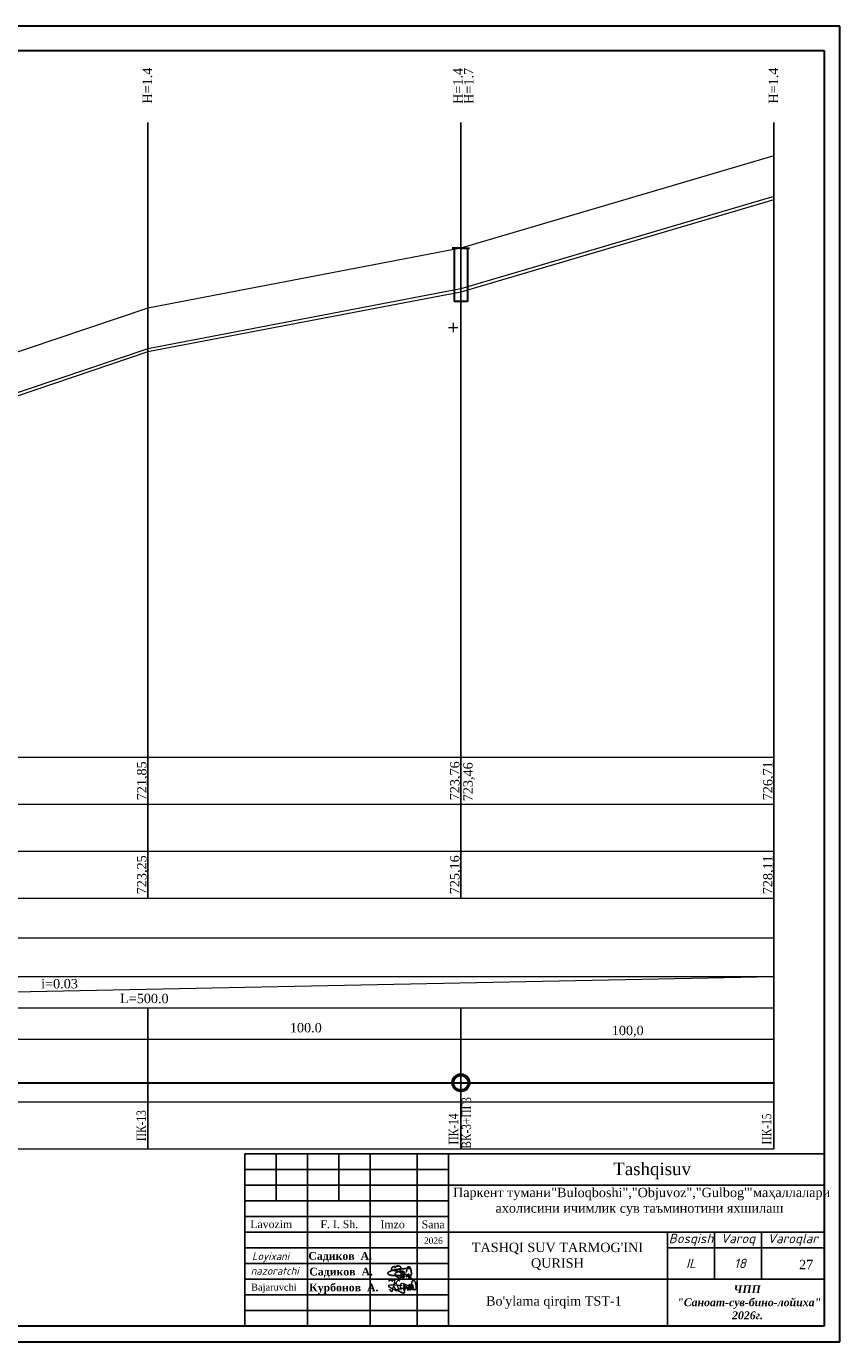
# Model space of a CAD drawing. Header units: millimetres. Extents: x 366033 to 446362, y 4247208 to 4265071.
# Tile 53 of 159: x 435702 to 435962, y 4252557 to 4252977. Entities that reach past the tile are written whole.
import ezdxf

# ---------------------------------------------------------------- set-up
doc = ezdxf.new("R2010")
doc.units = ezdxf.units.MM
for name, color, linetype in [('(002) Рамка', 7, 'Continuous'), ('(004) Точки рельефа', 7, 'Continuous'), ('RAMKA', 7, 'Continuous')]:
    doc.layers.add(name, color=color, linetype=linetype)
doc.layers.add('GEODS_POINT_GRID#_B', color=7, linetype='Continuous', true_color=0x000000)
doc.layers.add('план', color=7, linetype='Continuous', lineweight=40)
doc.layers.add('Текст ВК', color=136, linetype='Continuous', lineweight=9)
doc.styles.add('GOST 2.304', font='CS_Gost2304.shx')
doc.styles.add('SHRFT', font='TXT', dxfattribs={"width": 1.75})
doc.styles.get("Standard").update_dxf_attribs({"font": 'times.ttf'})
doc.styles.add('TIMES', font='times.ttf')
doc.styles.add('для таблиц', font='times.ttf', dxfattribs={"height": 3})
doc.linetypes.add('ВОДОПРОВОД-right', pattern='A,15,-4,["В1",Standard,S=3,R=0,X=-2,Y=-1.5],-4,20,[">",Standard,S=3,R=0,X=-1.5,Y=-1.5],0', length=43)

# ---------------------------------------------------------------- blocks, each defined once
blk = doc.blocks.new('CrossCoord_m1')
at = {"layer": 'GEODS_POINT_GRID#_B', "color": 3, "lineweight": 20, "true_color": 0x00ff00, "flags": 128}
for points in [[(-3, 0), (3, 0)], [(0, 3), (0, -3)]]:
    blk.add_lwpolyline(points, dxfattribs=at)

msp = doc.modelspace()

# ---------------------------------------------------------------- linework, layer by layer
at = {"layer": '(002) Рамка', "color": 0, "lineweight": 25}
for points in [[(435741.038, 4252698.457), (435741.038, 4252946.167)], [(435841.038, 4252698.457), (435841.038, 4252946.167)], [(435941.038, 4252698.457), (435941.038, 4252946.167)], [(435841.038, 4252698.457), (435841.038, 4252698.457)], [(435941.038, 4252618.457), (435941.038, 4252698.457)], [(435741.038, 4252618.457), (435741.038, 4252663.457)], [(435841.038, 4252618.457), (435841.038, 4252663.457)]]:
    msp.add_lwpolyline(points, dxfattribs=at)
at = {"color": 0, "lineweight": 0}
for p, q in [((435941.038, 4252935.488), (435841.038, 4252905.988)), ((435941.038, 4252922.488), (435841.038, 4252892.988)), ((435941.038, 4252921.488), (435841.038, 4252891.988)), ((435841.038, 4252905.988), (435741.038, 4252886.888)), ((435841.038, 4252892.988), (435741.038, 4252873.888)), ((435841.038, 4252891.988), (435741.038, 4252872.888)), ((435741.038, 4252886.888), (435641.038, 4252853.088)), ((435741.038, 4252873.888), (435641.038, 4252840.088)), ((435741.038, 4252872.888), (435641.038, 4252839.088)), ((435441.038, 4252663.457), (435941.038, 4252673.457))]:
    msp.add_line(p, q, dxfattribs=at)
at = {"color": 0, "lineweight": 30}
for p, q in [((435841.038, 4252905.988), (435838.268, 4252905.988)), ((435838.882, 4252905.988), (435838.882, 4252888.988)), ((435841.038, 4252905.988), (435843.808, 4252905.988)), ((435843.194, 4252905.988), (435843.194, 4252890.988)), ((435843.194, 4252905.988), (435843.194, 4252888.988)), ((435843.194, 4252888.988), (435838.882, 4252888.988))]:
    msp.add_line(p, q, dxfattribs=at)
at = {"color": 250, "lineweight": 25}
for p, q in [((435782.062, 4252616.846, -1016.516), (435782.062, 4252601.846, -1016.516)), ((435792.062, 4252616.846, -1016.516), (435792.062, 4252561.846, -1016.516)), ((435802.062, 4252616.846, -1016.516), (435802.062, 4252601.846, -1016.516)), ((435812.062, 4252616.846, -1016.516), (435812.062, 4252561.846, -1016.516)), ((435827.062, 4252616.846, -847.097), (435827.062, 4252561.846, -847.097)), ((435837.062, 4252616.846), (435837.062, 4252561.846)), ((435772.062, 4252611.846), (435837.062, 4252611.846)), ((435772.062, 4252606.846), (435957.062, 4252606.846)), ((435772.062, 4252606.846), (435837.062, 4252606.846)), ((435772.062, 4252601.846), (435837.062, 4252601.846)), ((435772.062, 4252596.846), (435837.062, 4252596.846)), ((435772.062, 4252591.846), (435957.062, 4252591.846)), ((435907.062, 4252591.846), (435907.062, 4252561.846)), ((435922.062, 4252591.846), (435922.062, 4252576.846)), ((435937.062, 4252576.846), (435937.062, 4252591.846)), ((435772.062, 4252586.846), (435837.062, 4252586.846)), ((435957.062, 4252586.846), (435907.062, 4252586.846)), ((435957.062, 4252586.846), (435907.062, 4252586.846)), ((435772.062, 4252581.846), (435837.062, 4252581.846)), ((435772.062, 4252576.846), (435957.062, 4252576.846)), ((435772.062, 4252571.846), (435837.062, 4252571.846)), ((435772.062, 4252566.846), (435837.062, 4252566.846))]:
    msp.add_line(p, q, dxfattribs=at)
at = {"color": 5, "lineweight": 25, "ltscale": 2}
for p, q in [((435823.554, 4252580.206), (435823.368, 4252580.198)), ((435823.554, 4252580.206), (435823.368, 4252580.198)), ((435823.911, 4252580.246), (435823.554, 4252580.206)), ((435823.911, 4252580.246), (435823.554, 4252580.206)), ((435824.136, 4252580.248), (435823.911, 4252580.246)), ((435824.136, 4252580.248), (435823.911, 4252580.246)), ((435824.524, 4252580.251), (435824.136, 4252580.248)), ((435824.524, 4252580.251), (435824.136, 4252580.248)), ((435824.676, 4252580.251), (435824.524, 4252580.251)), ((435824.676, 4252580.251), (435824.524, 4252580.251)), ((435824.915, 4252580.237), (435824.676, 4252580.251)), ((435824.915, 4252580.237), (435824.676, 4252580.251)), ((435817.73, 4252578.821), (435817.71, 4252578.606)), ((435817.73, 4252578.821), (435817.71, 4252578.606)), ((435817.71, 4252578.606), (435817.745, 4252578.491)), ((435817.71, 4252578.606), (435817.745, 4252578.491)), ((435817.775, 4252578.907), (435817.73, 4252578.821)), ((435817.775, 4252578.907), (435817.73, 4252578.821)), ((435817.745, 4252578.491), (435817.8, 4252578.436)), ((435817.745, 4252578.491), (435817.8, 4252578.436)), ((435817.956, 4252579.057), (435817.775, 4252578.907)), ((435817.956, 4252579.057), (435817.775, 4252578.907)), ((435817.8, 4252578.436), (435817.92, 4252578.297)), ((435817.8, 4252578.436), (435817.92, 4252578.297)), ((435817.92, 4252578.297), (435818.07, 4252578.242)), ((435817.92, 4252578.297), (435818.07, 4252578.242)), ((435818.27, 4252579.264), (435817.956, 4252579.057)), ((435818.27, 4252579.264), (435817.956, 4252579.057)), ((435818.07, 4252578.242), (435818.229, 4252578.184)), ((435818.07, 4252578.242), (435818.229, 4252578.184)), ((435818.229, 4252578.184), (435818.384, 4252578.128)), ((435818.229, 4252578.184), (435818.384, 4252578.128)), ((435818.533, 4252579.387), (435818.27, 4252579.264)), ((435818.533, 4252579.387), (435818.27, 4252579.264)), ((435818.384, 4252578.128), (435818.519, 4252578.097)), ((435818.384, 4252578.128), (435818.519, 4252578.097)), ((435818.519, 4252578.097), (435818.773, 4252578.053)), ((435818.519, 4252578.097), (435818.773, 4252578.053)), ((435818.723, 4252579.48), (435818.533, 4252579.387)), ((435818.723, 4252579.48), (435818.533, 4252579.387)), ((435818.971, 4252579.572), (435818.723, 4252579.48)), ((435818.971, 4252579.572), (435818.723, 4252579.48)), ((435818.773, 4252578.053), (435818.959, 4252578.022)), ((435818.773, 4252578.053), (435818.959, 4252578.022)), ((435818.959, 4252578.022), (435819.399, 4252578.013)), ((435818.959, 4252578.022), (435819.399, 4252578.013)), ((435819.279, 4252579.642), (435818.971, 4252579.572)), ((435819.279, 4252579.642), (435818.971, 4252579.572)), ((435819.631, 4252579.717), (435819.279, 4252579.642)), ((435819.631, 4252579.717), (435819.279, 4252579.642)), ((435819.399, 4252578.013), (435819.669, 4252578.017)), ((435819.399, 4252578.013), (435819.669, 4252578.017)), ((435819.835, 4252579.762), (435819.631, 4252579.717)), ((435819.835, 4252579.762), (435819.631, 4252579.717)), ((435819.669, 4252578.017), (435820.132, 4252578.014)), ((435819.669, 4252578.017), (435820.132, 4252578.014)), ((435820.134, 4252579.809), (435819.835, 4252579.762)), ((435820.134, 4252579.809), (435819.835, 4252579.762)), ((435820.132, 4252578.014), (435820.642, 4252578.004)), ((435820.132, 4252578.014), (435820.642, 4252578.004)), ((435820.467, 4252579.868), (435820.134, 4252579.809)), ((435820.467, 4252579.868), (435820.134, 4252579.809)), ((435820.687, 4252579.892), (435820.467, 4252579.868)), ((435820.687, 4252579.892), (435820.467, 4252579.868)), ((435820.642, 4252578.004), (435821.029, 4252578.001)), ((435820.642, 4252578.004), (435821.029, 4252578.001)), ((435820.974, 4252579.943), (435820.687, 4252579.892)), ((435820.974, 4252579.943), (435820.687, 4252579.892)), ((435821.36, 4252579.99), (435820.974, 4252579.943)), ((435821.36, 4252579.99), (435820.974, 4252579.943)), ((435821.029, 4252578.001), (435821.692, 4252578.016)), ((435821.029, 4252578.001), (435821.692, 4252578.016)), ((435821.603, 4252580.014), (435821.36, 4252579.99)), ((435821.603, 4252580.014), (435821.36, 4252579.99)), ((435821.931, 4252580.061), (435821.603, 4252580.014)), ((435821.931, 4252580.061), (435821.603, 4252580.014)), ((435821.692, 4252578.016), (435822.186, 4252578.006)), ((435821.692, 4252578.016), (435822.186, 4252578.006)), ((435822.159, 4252580.082), (435821.931, 4252580.061)), ((435822.159, 4252580.082), (435821.931, 4252580.061)), ((435822.525, 4252580.113), (435822.159, 4252580.082)), ((435822.525, 4252580.113), (435822.159, 4252580.082)), ((435822.186, 4252578.006), (435822.665, 4252577.945)), ((435822.186, 4252578.006), (435822.665, 4252577.945)), ((435822.364, 4252577.496), (435822.393, 4252577.601)), ((435822.364, 4252577.496), (435822.393, 4252577.601)), ((435822.386, 4252577.425), (435822.364, 4252577.496)), ((435822.386, 4252577.425), (435822.364, 4252577.496)), ((435822.431, 4252577.35), (435822.386, 4252577.425)), ((435822.431, 4252577.35), (435822.386, 4252577.425)), ((435822.393, 4252577.601), (435822.41, 4252577.662)), ((435822.393, 4252577.601), (435822.41, 4252577.662)), ((435822.41, 4252577.662), (435822.444, 4252577.719)), ((435822.41, 4252577.662), (435822.444, 4252577.719)), ((435822.49, 4252577.286), (435822.431, 4252577.35)), ((435822.49, 4252577.286), (435822.431, 4252577.35)), ((435822.444, 4252577.719), (435822.49, 4252577.796)), ((435822.444, 4252577.719), (435822.49, 4252577.796)), ((435822.49, 4252577.796), (435822.556, 4252577.846)), ((435822.49, 4252577.796), (435822.556, 4252577.846)), ((435822.531, 4252577.254), (435822.49, 4252577.286)), ((435822.531, 4252577.254), (435822.49, 4252577.286)), ((435822.857, 4252580.134), (435822.525, 4252580.113)), ((435822.857, 4252580.134), (435822.525, 4252580.113)), ((435822.6, 4252577.254), (435822.531, 4252577.254)), ((435822.6, 4252577.254), (435822.531, 4252577.254)), ((435822.556, 4252577.846), (435822.616, 4252577.909)), ((435822.556, 4252577.846), (435822.616, 4252577.909)), ((435822.703, 4252577.274), (435822.6, 4252577.254)), ((435822.703, 4252577.274), (435822.6, 4252577.254)), ((435822.616, 4252577.909), (435822.721, 4252577.972)), ((435822.616, 4252577.909), (435822.721, 4252577.972)), ((435822.62, 4252577.923), (435822.721, 4252577.972)), ((435822.62, 4252577.923), (435822.721, 4252577.972)), ((435822.777, 4252577.302), (435822.703, 4252577.274)), ((435822.777, 4252577.302), (435822.703, 4252577.274)), ((435822.721, 4252577.972), (435822.893, 4252578.071)), ((435822.721, 4252577.972), (435822.893, 4252578.071)), ((435822.721, 4252577.972), (435822.837, 4252577.875)), ((435822.721, 4252577.972), (435822.837, 4252577.875)), ((435822.846, 4252577.333), (435822.777, 4252577.302)), ((435822.846, 4252577.333), (435822.777, 4252577.302)), ((435822.837, 4252577.875), (435822.896, 4252577.826)), ((435822.837, 4252577.875), (435822.896, 4252577.826)), ((435822.928, 4252577.427), (435822.846, 4252577.333)), ((435822.928, 4252577.427), (435822.846, 4252577.333)), ((435823.134, 4252580.188), (435822.857, 4252580.134)), ((435823.134, 4252580.188), (435822.857, 4252580.134)), ((435822.893, 4252578.071), (435823.02, 4252578.145)), ((435822.893, 4252578.071), (435823.02, 4252578.145)), ((435822.896, 4252577.826), (435822.928, 4252577.767)), ((435822.896, 4252577.826), (435822.928, 4252577.767)), ((435822.928, 4252577.767), (435822.967, 4252577.693)), ((435822.928, 4252577.767), (435822.967, 4252577.693)), ((435822.962, 4252577.505), (435822.928, 4252577.427)), ((435822.962, 4252577.505), (435822.928, 4252577.427)), ((435822.988, 4252577.618), (435822.962, 4252577.505)), ((435822.988, 4252577.618), (435822.962, 4252577.505)), ((435822.967, 4252577.693), (435822.988, 4252577.618)), ((435822.967, 4252577.693), (435822.988, 4252577.618)), ((435823.02, 4252578.145), (435823.172, 4252578.253)), ((435823.02, 4252578.145), (435823.172, 4252578.253)), ((435823.368, 4252580.198), (435823.134, 4252580.188)), ((435823.368, 4252580.198), (435823.134, 4252580.188)), ((435823.172, 4252578.253), (435823.283, 4252578.253)), ((435823.172, 4252578.253), (435823.283, 4252578.253)), ((435823.283, 4252578.253), (435823.628, 4252578.258)), ((435823.283, 4252578.253), (435823.628, 4252578.258)), ((435823.522, 4252577.758), (435823.661, 4252577.92)), ((435823.522, 4252577.758), (435823.661, 4252577.92)), ((435823.522, 4252577.697), (435823.522, 4252577.758)), ((435823.522, 4252577.697), (435823.522, 4252577.758)), ((435823.557, 4252577.632), (435823.522, 4252577.697)), ((435823.557, 4252577.632), (435823.522, 4252577.697)), ((435823.581, 4252577.588), (435823.557, 4252577.632)), ((435823.581, 4252577.588), (435823.557, 4252577.632)), ((435823.638, 4252577.571), (435823.581, 4252577.588)), ((435823.638, 4252577.571), (435823.581, 4252577.588)), ((435823.628, 4252578.258), (435823.69, 4252578.258)), ((435823.628, 4252578.258), (435823.69, 4252578.258)), ((435823.712, 4252577.571), (435823.638, 4252577.571)), ((435823.712, 4252577.571), (435823.638, 4252577.571)), ((435823.661, 4252577.92), (435823.731, 4252578.003)), ((435823.661, 4252577.92), (435823.731, 4252578.003)), ((435823.69, 4252578.258), (435823.892, 4252578.244)), ((435823.69, 4252578.258), (435823.892, 4252578.244)), ((435823.829, 4252577.643), (435823.712, 4252577.571)), ((435823.829, 4252577.643), (435823.712, 4252577.571)), ((435823.731, 4252578.003), (435823.939, 4252578.177)), ((435823.731, 4252578.003), (435823.939, 4252578.177)), ((435823.992, 4252577.742), (435823.829, 4252577.643)), ((435823.992, 4252577.742), (435823.829, 4252577.643)), ((435823.89, 4252578.136), (435823.963, 4252578.201)), ((435823.89, 4252578.136), (435823.963, 4252578.201)), ((435823.892, 4252578.244), (435824.063, 4252578.14)), ((435823.892, 4252578.244), (435824.063, 4252578.14)), ((435823.963, 4252578.201), (435824.007, 4252578.241)), ((435823.963, 4252578.201), (435824.007, 4252578.241)), ((435824.089, 4252577.835), (435823.992, 4252577.742)), ((435824.089, 4252577.835), (435823.992, 4252577.742)), ((435824.007, 4252578.241), (435824.092, 4252578.292)), ((435824.007, 4252578.241), (435824.092, 4252578.292)), ((435824.063, 4252578.14), (435824.134, 4252578.084)), ((435824.063, 4252578.14), (435824.134, 4252578.084)), ((435824.141, 4252577.917), (435824.089, 4252577.835)), ((435824.141, 4252577.917), (435824.089, 4252577.835)), ((435824.092, 4252578.292), (435824.146, 4252578.325)), ((435824.092, 4252578.292), (435824.146, 4252578.325)), ((435824.134, 4252578.084), (435824.165, 4252577.997)), ((435824.134, 4252578.084), (435824.165, 4252577.997)), ((435824.165, 4252577.997), (435824.141, 4252577.917)), ((435824.165, 4252577.997), (435824.141, 4252577.917)), ((435824.146, 4252578.325), (435824.203, 4252578.344)), ((435824.146, 4252578.325), (435824.203, 4252578.344)), ((435824.203, 4252578.344), (435824.244, 4252578.358)), ((435824.203, 4252578.344), (435824.244, 4252578.358)), ((435824.244, 4252578.358), (435824.298, 4252578.358)), ((435824.244, 4252578.358), (435824.298, 4252578.358)), ((435824.298, 4252578.358), (435824.342, 4252578.343)), ((435824.298, 4252578.358), (435824.342, 4252578.343)), ((435824.342, 4252578.343), (435824.398, 4252578.311)), ((435824.342, 4252578.343), (435824.398, 4252578.311)), ((435824.431, 4252577.141), (435824.374, 4252577.185)), ((435824.398, 4252578.311), (435824.433, 4252578.29)), ((435824.398, 4252578.311), (435824.433, 4252578.29)), ((435824.527, 4252577.141), (435824.431, 4252577.141)), ((435824.433, 4252578.29), (435824.46, 4252578.252)), ((435824.433, 4252578.29), (435824.46, 4252578.252)), ((435824.469, 4252577.81), (435824.436, 4252577.68)), ((435824.469, 4252577.81), (435824.436, 4252577.68)), ((435824.436, 4252577.68), (435824.436, 4252577.589)), ((435824.436, 4252577.68), (435824.436, 4252577.589)), ((435824.436, 4252577.589), (435824.462, 4252577.497)), ((435824.436, 4252577.589), (435824.462, 4252577.497)), ((435824.46, 4252578.252), (435824.483, 4252578.215)), ((435824.46, 4252578.252), (435824.483, 4252578.215)), ((435824.462, 4252577.497), (435824.51, 4252577.404)), ((435824.462, 4252577.497), (435824.51, 4252577.404)), ((435824.498, 4252577.924), (435824.469, 4252577.81)), ((435824.498, 4252577.924), (435824.469, 4252577.81)), ((435824.483, 4252578.215), (435824.5, 4252578.188)), ((435824.483, 4252578.215), (435824.5, 4252578.188)), ((435824.521, 4252578.116), (435824.498, 4252578.023)), ((435824.521, 4252578.116), (435824.498, 4252578.023)), ((435824.498, 4252578.023), (435824.498, 4252577.924)), ((435824.498, 4252578.023), (435824.498, 4252577.924)), ((435824.5, 4252578.188), (435824.521, 4252578.116)), ((435824.5, 4252578.188), (435824.521, 4252578.116)), ((435824.51, 4252577.404), (435824.555, 4252577.372)), ((435824.51, 4252577.404), (435824.555, 4252577.372)), ((435824.671, 4252577.168), (435824.527, 4252577.141)), ((435824.555, 4252577.372), (435824.633, 4252577.341)), ((435824.555, 4252577.372), (435824.633, 4252577.341)), ((435824.633, 4252577.341), (435824.707, 4252577.313)), ((435824.633, 4252577.341), (435824.707, 4252577.313)), ((435824.773, 4252577.207), (435824.671, 4252577.168)), ((435824.707, 4252577.313), (435824.846, 4252577.313)), ((435824.707, 4252577.313), (435824.846, 4252577.313)), ((435824.846, 4252577.313), (435824.937, 4252577.331)), ((435824.846, 4252577.313), (435824.937, 4252577.331)), ((435824.937, 4252577.331), (435825.031, 4252577.341)), ((435824.937, 4252577.331), (435825.031, 4252577.341)), ((435825.031, 4252577.341), (435825.247, 4252577.372)), ((435825.031, 4252577.341), (435825.247, 4252577.372))]:
    msp.add_line(p, q, dxfattribs=at)
at = {"color": 5, "linetype": 'ВОДОПРОВОД-right', "lineweight": 30}
msp.add_lwpolyline([(435441.032, 4252639.509), (435941.038, 4252639.509)], dxfattribs=at)
at = {"color": 250, "lineweight": 25}
msp.add_lwpolyline([(435772.062, 4252616.846), (435957.062, 4252616.846), (435957.062, 4252561.846), (435772.062, 4252561.846)], close=True, dxfattribs=at)
at = {"color": 5, "lineweight": 25, "ltscale": 2}
for points in [[(435821.049, 4252580.05), (435821.342, 4252580.048), (435821.467, 4252580.107), (435821.585, 4252580.195), (435821.669, 4252580.254), (435821.759, 4252580.338), (435821.811, 4252580.386), (435821.868, 4252580.468), (435821.863, 4252580.543), (435821.838, 4252580.664), (435821.818, 4252580.703), (435821.73, 4252580.787), (435821.62, 4252580.866), (435821.493, 4252580.925), (435821.333, 4252580.973), (435821.093, 4252581.021), (435820.897, 4252581.021), (435820.666, 4252581.006), (435820.476, 4252580.978), (435820.306, 4252580.939), (435820.105, 4252580.372), (435819.869, 4252580.869), (435819.653, 4252580.797), (435819.439, 4252580.721), (435819.219, 4252580.594), (435819.048, 4252580.483), (435818.939, 4252580.39), (435818.87, 4252580.238), (435818.858, 4252580.146), (435818.899, 4252579.993), (435819.011, 4252579.802), (435819.068, 4252579.739), (435819.168, 4252579.673), (435819.31, 4252579.622), (435819.507, 4252579.572), (435819.942, 4252579.516), (435820.197, 4252579.485), (435820.324, 4252579.47), (435820.64, 4252579.906), (435820.733, 4252579.878), (435820.517, 4252579.393)], [(435821.049, 4252580.05), (435821.342, 4252580.048), (435821.467, 4252580.107), (435821.585, 4252580.195), (435821.669, 4252580.254), (435821.759, 4252580.338), (435821.811, 4252580.386), (435821.868, 4252580.468), (435821.863, 4252580.543), (435821.838, 4252580.664), (435821.818, 4252580.703), (435821.73, 4252580.787), (435821.62, 4252580.866), (435821.493, 4252580.925), (435821.333, 4252580.973), (435821.093, 4252581.021), (435820.897, 4252581.021), (435820.666, 4252581.006), (435820.476, 4252580.978), (435820.306, 4252580.939), (435820.105, 4252580.372), (435819.869, 4252580.869), (435819.653, 4252580.797), (435819.439, 4252580.721), (435819.219, 4252580.594), (435819.048, 4252580.483), (435818.939, 4252580.39), (435818.87, 4252580.238), (435818.858, 4252580.146), (435818.899, 4252579.993), (435819.011, 4252579.802), (435819.068, 4252579.739), (435819.168, 4252579.673), (435819.31, 4252579.622), (435819.507, 4252579.572), (435819.942, 4252579.516), (435820.197, 4252579.485), (435820.324, 4252579.47), (435820.64, 4252579.906), (435820.733, 4252579.878), (435820.517, 4252579.393)], [(435824.26, 4252578.6), (435824.258, 4252578.307), (435824.317, 4252578.182), (435824.404, 4252578.064), (435824.463, 4252577.98), (435824.548, 4252577.89), (435824.596, 4252577.838), (435824.678, 4252577.781), (435824.753, 4252577.786), (435824.874, 4252577.811), (435824.913, 4252577.831), (435824.996, 4252577.919), (435825.076, 4252578.029), (435825.135, 4252578.156), (435825.182, 4252578.316), (435825.23, 4252578.556), (435825.23, 4252578.752), (435825.216, 4252578.983), (435825.188, 4252579.173), (435825.148, 4252579.343), (435825.119, 4252579.604), (435825.079, 4252579.78), (435825.007, 4252579.996), (435824.931, 4252580.21), (435824.804, 4252580.43), (435824.693, 4252580.601), (435824.6, 4252580.71), (435824.448, 4252580.779), (435824.356, 4252580.791), (435824.203, 4252580.75), (435824.012, 4252580.639), (435823.948, 4252580.581), (435823.883, 4252580.481), (435823.832, 4252580.339), (435823.782, 4252580.142), (435823.726, 4252579.707), (435823.695, 4252579.452), (435823.68, 4252579.325), (435823.66, 4252579.259), (435823.631, 4252579.166), (435823.602, 4252579.132)], [(435821.518, 4252580.144), (435821.778, 4252580.051), (435821.575, 4252579.71), (435821.778, 4252579.548), (435821.783, 4252579.171), (435821.846, 4252578.834), (435821.917, 4252578.455), (435821.915, 4252578.013), (435821.915, 4252577.666), (435821.859, 4252577.384), (435821.782, 4252577.269), (435821.697, 4252577.176), (435821.609, 4252577.147), (435821.531, 4252577.145), (435821.407, 4252577.175), (435821.153, 4252577.28), (435820.945, 4252577.396), (435820.66, 4252577.582), (435820.483, 4252577.698), (435820.153, 4252577.889), (435819.743, 4252578.063)], [(435822.272, 4252578.405), (435822.566, 4252578.403), (435822.691, 4252578.461), (435822.809, 4252578.549), (435822.892, 4252578.608), (435822.983, 4252578.693), (435823.034, 4252578.741), (435823.091, 4252578.823), (435823.087, 4252578.898), (435823.062, 4252579.019), (435823.042, 4252579.058), (435822.954, 4252579.141), (435822.301, 4252578.904), (435822.175, 4252578.963), (435822.557, 4252579.327), (435822.316, 4252579.375), (435822.121, 4252579.375), (435821.89, 4252579.361), (435821.7, 4252579.333), (435821.53, 4252579.019), (435821.268, 4252579.264), (435821.093, 4252579.224), (435820.877, 4252579.151), (435820.663, 4252579.075), (435820.443, 4252578.949), (435820.272, 4252578.838), (435820.163, 4252578.745), (435820.094, 4252578.593), (435820.081, 4252578.501), (435820.123, 4252578.348), (435820.234, 4252578.156), (435820.292, 4252578.093), (435820.392, 4252578.028), (435820.533, 4252577.977), (435820.731, 4252577.927), (435821.166, 4252577.871), (435821.421, 4252577.84), (435821.548, 4252577.825), (435821.614, 4252577.805), (435821.707, 4252577.776), (435821.741, 4252577.747)], [(435822.272, 4252578.405), (435822.566, 4252578.403), (435822.691, 4252578.461), (435822.809, 4252578.549), (435822.892, 4252578.608), (435822.983, 4252578.693), (435823.034, 4252578.741), (435823.091, 4252578.823), (435823.087, 4252578.898), (435823.062, 4252579.019), (435823.042, 4252579.058), (435822.954, 4252579.141), (435822.301, 4252578.904), (435822.175, 4252578.963), (435822.557, 4252579.327), (435822.316, 4252579.375), (435822.121, 4252579.375), (435821.89, 4252579.361), (435821.7, 4252579.333), (435821.53, 4252579.019), (435821.268, 4252579.264), (435821.093, 4252579.224), (435820.877, 4252579.151), (435820.663, 4252579.075), (435820.443, 4252578.949), (435820.272, 4252578.838), (435820.163, 4252578.745), (435820.094, 4252578.593), (435820.081, 4252578.501), (435820.123, 4252578.348), (435820.234, 4252578.156), (435820.292, 4252578.093), (435820.392, 4252578.028), (435820.533, 4252577.977), (435820.731, 4252577.927), (435821.166, 4252577.871), (435821.421, 4252577.84), (435821.548, 4252577.825), (435821.614, 4252577.805), (435821.707, 4252577.776), (435821.741, 4252577.747)], [(435825.837, 4252574.216), (435825.835, 4252573.922), (435825.894, 4252573.797), (435825.982, 4252573.679), (435826.041, 4252573.596), (435826.125, 4252573.505), (435826.173, 4252573.454), (435826.255, 4252573.397), (435826.33, 4252573.401), (435826.451, 4252573.426), (435826.49, 4252573.446), (435826.574, 4252573.534), (435826.653, 4252573.644), (435826.712, 4252573.771), (435826.759, 4252573.931), (435826.808, 4252574.172), (435826.808, 4252574.367), (435826.793, 4252574.598), (435826.765, 4252574.788), (435826.726, 4252574.958), (435826.696, 4252575.22), (435826.656, 4252575.395), (435826.584, 4252575.611), (435826.508, 4252575.825), (435826.381, 4252576.045), (435826.27, 4252576.216), (435826.177, 4252576.325), (435826.025, 4252576.394), (435825.933, 4252576.407), (435825.78, 4252576.365), (435825.589, 4252576.254), (435825.526, 4252576.196), (435825.46, 4252576.096), (435825.409, 4252575.955), (435825.359, 4252575.757), (435825.303, 4252575.322), (435825.272, 4252575.067), (435825.257, 4252574.94), (435825.238, 4252574.874), (435825.209, 4252574.781), (435825.18, 4252574.747)], [(435822.674, 4252575.269), (435822.934, 4252575.176), (435822.731, 4252574.835), (435822.934, 4252574.673), (435822.939, 4252574.296), (435823.003, 4252573.959), (435823.074, 4252573.58), (435823.071, 4252573.138), (435823.071, 4252572.791), (435823.015, 4252572.51), (435822.938, 4252572.394), (435822.853, 4252572.301), (435822.766, 4252572.272), (435822.688, 4252572.27), (435822.563, 4252572.3), (435822.309, 4252572.405), (435822.102, 4252572.522), (435821.817, 4252572.707), (435821.64, 4252572.823), (435821.31, 4252573.014), (435820.9, 4252573.188)]]:
    msp.add_lwpolyline(points, dxfattribs=at)
at = {"color": 5, "lineweight": 5}
for points in [[(435818.079, 4252576.095), (435818.357, 4252576.581), (435819.145, 4252576.13), (435819.431, 4252576.629), (435819.979, 4252576.629), (435818.936, 4252572.807), (435818.195, 4252573.617)], [(435819.458, 4252574.718), (435821.114, 4252576.558), (435821.561, 4252576.156)], [(435819.458, 4252574.718), (435820.303, 4252573.246), (435820.954, 4252573.62)]]:
    msp.add_lwpolyline(points, dxfattribs=at)
at = {"color": 1, "lineweight": 50}
msp.add_circle((435841.038, 4252639.509), 2.554, dxfattribs=at)
at = {"color": 5, "lineweight": 5}
for points in [[(435820.954, 4252573.62), (435822.255, 4252573.954), (435821.704, 4252573.48), (435823.509, 4252574.245), (435822.867, 4252573.328), (435823.234, 4252574.795), (435824.075, 4252573.236), (435824.243, 4252574.856), (435824.457, 4252573.221), (435824.258, 4252573.893), (435825.482, 4252575.101), (435824.886, 4252573.863), (435825.451, 4252573.725), (435824.488, 4252575.116), (435824.901, 4252573.419), (435825.788, 4252574.856), (435825.1, 4252574.199), (435825.834, 4252573.389), (435821.72, 4252575.131), (435821.689, 4252574.306), (435823.188, 4252573.985)], [(435820.286, 4252575.638), (435821, 4252573.06), (435817.98, 4252574.55), (435822.295, 4252574.755)]]:
    msp.add_spline(points, degree=3, dxfattribs=at)
at = {"layer": 'RAMKA', "color": 1, "lineweight": 30}
for p, q in [((435962.062, 4252976.846), (435376.236, 4252976.846)), ((435396.236, 4252969.084), (435957.062, 4252969.084)), ((435957.062, 4252561.846), (435396.236, 4252561.846)), ((435376.236, 4252556.846), (435962.062, 4252556.846))]:
    msp.add_line(p, q, dxfattribs=at)
at = {"layer": 'RAMKA', "color": 5, "lineweight": 30}
for p, q in [((435962.062, 4252556.846), (435962.062, 4252976.846)), ((435957.062, 4252969.084), (435957.062, 4252561.846))]:
    msp.add_line(p, q, dxfattribs=at)
at = {"layer": 'Текст ВК'}
for p, q in [((435430.029, 4252743.457), (435941.038, 4252743.457)), ((435441.038, 4252728.457), (435941.038, 4252728.457)), ((435441.038, 4252713.457), (435941.038, 4252713.457)), ((435441.038, 4252698.457), (435941.038, 4252698.457)), ((435441.038, 4252685.786), (435941.038, 4252685.786)), ((435441.038, 4252673.457), (435941.038, 4252673.457)), ((435441.038, 4252663.457), (435941.038, 4252663.457)), ((435441.038, 4252653.457), (435941.038, 4252653.457)), ((435441.038, 4252633.457), (435941.038, 4252633.457)), ((435441.038, 4252618.457), (435941.038, 4252618.457))]:
    msp.add_line(p, q, dxfattribs=at)

# ---------------------------------------------------------------- block references
at = {"layer": 'GEODS_POINT_GRID#_B', "color": 3, "true_color": 0x00ff00, "xscale": 0.5, "yscale": 0.5, "zscale": 0.5}
msp.add_blockref('CrossCoord_m1', (435838.563, 4252880.64, 0.031), dxfattribs=at)

# ---------------------------------------------------------------- texts
at = {"layer": '(004) Точки рельефа', "color": 7, "char_height": 3, "attachment_point": 5, "style": 'для таблиц'}
for s, insert in [('\\A1;100.0', (435791.502, 4252657.082)), ('\\A1;100,0', (435894.349, 4252655.872))]:
    msp.add_mtext(s, dxfattribs=dict(at, insert=insert))
at = {"color": 5, "char_height": 3, "attachment_point": 2}
for s, insert, width, rotation in [('{\\C0;H=1.4}', (435739.376, 4252957.893), 11.11185, 89.99547), ('{\\C0;H=1.4}', (435838.583, 4252957.823), 11.11185, 89.99547), ('{\\C0;H=1.7}', (435842.031, 4252957.816), 11.11185, 89.99547), ('{\\C0;H=1.4}', (435939.376, 4252957.893), 11.11185, 89.99547), ('{\\C0;723,25}', (435737.578, 4252705.927), 11.11185, 90), ('{\\C0;725,16}', (435837.578, 4252705.927), 11.11185, 90), ('{\\C0;728,11}', (435937.578, 4252705.927), 11.11185, 90), ('{\\W0.8;\\C7;ВК-3+ПГ3}', (435841.296, 4252626.691, -4720.845), 14.61436, 90), ('{\\W0.8;\\C7;ПК-13}', (435737.424, 4252625.814, -4720.845), 14.61436, 90), ('{\\W0.8;\\C7;ПК-14}', (435837.185, 4252624.742, -4720.845), 14.61436, 90), ('{\\W0.8;\\C7;ПК-15}', (435937.185, 4252624.742, -4720.845), 14.61436, 90)]:
    msp.add_mtext(s, dxfattribs=dict(at, insert=insert, width=width, rotation=rotation))
at = {"color": 184, "char_height": 3, "width": 11.11185, "attachment_point": 2, "rotation": 90}
for s, insert in [('{\\C0;721,85}', (435737.578, 4252735.927)), ('{\\C0;723,76}', (435837.578, 4252735.927)), ('{\\C0;723,46}', (435841.796, 4252735.614)), ('{\\C0;726,71}', (435937.578, 4252735.927))]:
    msp.add_mtext(s, dxfattribs=dict(at, insert=insert))
at = {"ltscale": 0.5, "char_height": 3, "attachment_point": 1}
for s, insert, width in [('{\\fSylfaen|b0|i0|c0|p18;i=\\fSylfaen|b0|i0|c204|p18;0.03}', (435706.944, 4252672.653), 33.54214), ('{\\fSylfaen|b0|i0|c0|p18;L=\\fSylfaen|b0|i0|c204|p18;500.0}', (435732.163, 4252667.939), 14.17558)]:
    msp.add_mtext(s, dxfattribs=dict(at, insert=insert, width=width))
for s, insert, char_height, width, attachment_point in [('\\pi-40.048;Tashqisuv', (435929.762, 4252614.029), 4, 4.20261, 1), ('{\\fTimes New Roman|b0|i0|c204|p18;2026}', (435829.226, 4252590.109), 2, 10.68651, 1), ('{\\fISOCPEUR|b0|i1|c204|p34;Bosqish}', (435914.562, 4252589.346), 3, 15, 5), ('{\\fISOCPEUR|b0|i1|c204|p34;Va\\fISOCPEUR|b0|i1|c0|p34;roq}', (435929.562, 4252589.346), 3, 15, 5), ('{\\fISOCPEUR|b0|i1|c204|p34;Va\\fISOCPEUR|b0|i1|c0|p34;roq\\fISOCPEUR|b0|i1|c204|p34;lar}', (435947.062, 4252589.346), 3, 37.25162, 5), ('{\\fISOCPEUR|b0|i1|c204|p34;IL}', (435914.562, 4252581.846), 3, 15, 5), ('{\\fISOCPEUR|b0|i1|c0|p34;1\\fISOCPEUR|b0|i1|c204|p34;8}', (435930.219, 4252581.846), 3, 15, 5)]:
    msp.add_mtext(s, dxfattribs=dict(insert=insert, char_height=char_height, width=width, attachment_point=attachment_point))
at = {"color": 0, "lineweight": 5, "insert": (435838.516, 4252606.018), "char_height": 3, "width": 154.9538, "attachment_point": 1}
msp.add_mtext('Паркент тумани                                                         маҳаллалари \\P            ахолисини ичимлик сув таъминотини яхшилаш', dxfattribs=at)
at = {"color": 0, "lineweight": 0, "insert": (435869.927, 4252605.994), "char_height": 3, "width": 67.69207, "attachment_point": 1}
msp.add_mtext('"Buloqboshi","Objuvoz","Gulbog\'"', dxfattribs=at)
at = {"lineweight": 25, "ltscale": 100, "attachment_point": 1, "style": 'GOST 2.304'}
for s, insert, char_height, width in [('{\\fTimes New Roman|b0|i0|c204|p18;Lavozim}', (435773.751, 4252595.616), 2.5, 7.14649), ('{\\fTimes New Roman|b0|i0|c204|p18;F. I. Sh.}', (435796.162, 4252595.6), 2.5, 13.23723), ('{\\fTimes New Roman|b0|i0|c204|p18;Imzo}', (435815.354, 4252595.561), 2.5, 12.27251), ('{\\fTimes New Roman|b0|i0|c204|p18;Bajaruvchi}', (435774, 4252575.367, 1016.516), 2.2, 8.90888)]:
    msp.add_mtext(s, dxfattribs=dict(at, insert=insert, char_height=char_height, width=width))
at = {"color": 250, "lineweight": 25, "ltscale": 100, "insert": (435828.513, 4252595.534), "char_height": 2.5, "width": 8.14319, "attachment_point": 1, "style": 'GOST 2.304'}
msp.add_mtext('{\\fTimes New Roman|b0|i0|c204|p18;Sana}', dxfattribs=at)
at = {"color": 7, "char_height": 0.16239, "width": 16.23922, "attachment_point": 5, "style": 'SHRFT'}
for s, insert in [('{\\fISOCPEUR|b0|i1|c0|p34;\\H15x;Loyixani} ', (435780.251, 4252583.786)), ('{\\fISOCPEUR|b0|i1|c204|p34;\\H15x;nazoratchi}', (435781.585, 4252579.467))]:
    msp.add_mtext(s, dxfattribs=dict(at, insert=insert))
at = {"color": 0, "char_height": 2.5, "attachment_point": 1}
for s, insert in [('{\\fTimes New Roman|b1|i0|c204|p18;Садиков  А.}', (435792.312, 4252585.482)), ('{\\fTimes New Roman|b1|i0|c204|p18;Садиков  А.}', (435792.601, 4252580.486)), ('{\\fTimes New Roman|b1|i0|c204|p18;Курбонов  А.}', (435792.543, 4252575.422))]:
    msp.add_mtext(s, dxfattribs=dict(at, insert=insert))
at = {"color": 5, "insert": (435871.876, 4252584.091), "char_height": 3, "width": 64.16731, "attachment_point": 5}
msp.add_mtext("{\\fTimes New Roman|b0|i0|c204|p18;\\C7;TASHQI SUV TARMOG'INI\\PQURISH}", dxfattribs=at)
at = {"color": 0, "insert": (435949.079, 4252582.984), "char_height": 3.0064, "width": 1.92475, "attachment_point": 1, "style": 'TIMES'}
msp.add_mtext('27', dxfattribs=at)
at = {"color": 0, "ltscale": 0.1, "insert": (435927.423, 4252574.849), "char_height": 2.5, "attachment_point": 1}
msp.add_mtext_dynamic_manual_height_columns('\\pi0.71954;{\\fTimes New Roman|b1|i1|c204|p18;ЧПП\\P\\pi-17.28155;"Cаноат-сув-бино-лойиха"\\P\\pi0.24549;2026г.}', width=9.80425, gutter_width=12.5, heights=[0], dxfattribs=at)
at = {"layer": 'план', "color": 0, "lineweight": 20, "insert": (435849.086, 4252571.355, 0.52), "char_height": 3, "width": 48.58877, "attachment_point": 1}
msp.add_mtext("{\\fTimes New Roman|b0|i0|c204|p18;Bo'ylama qirqim TST-1 }", dxfattribs=at)

doc.saveas('drawing.dxf')
